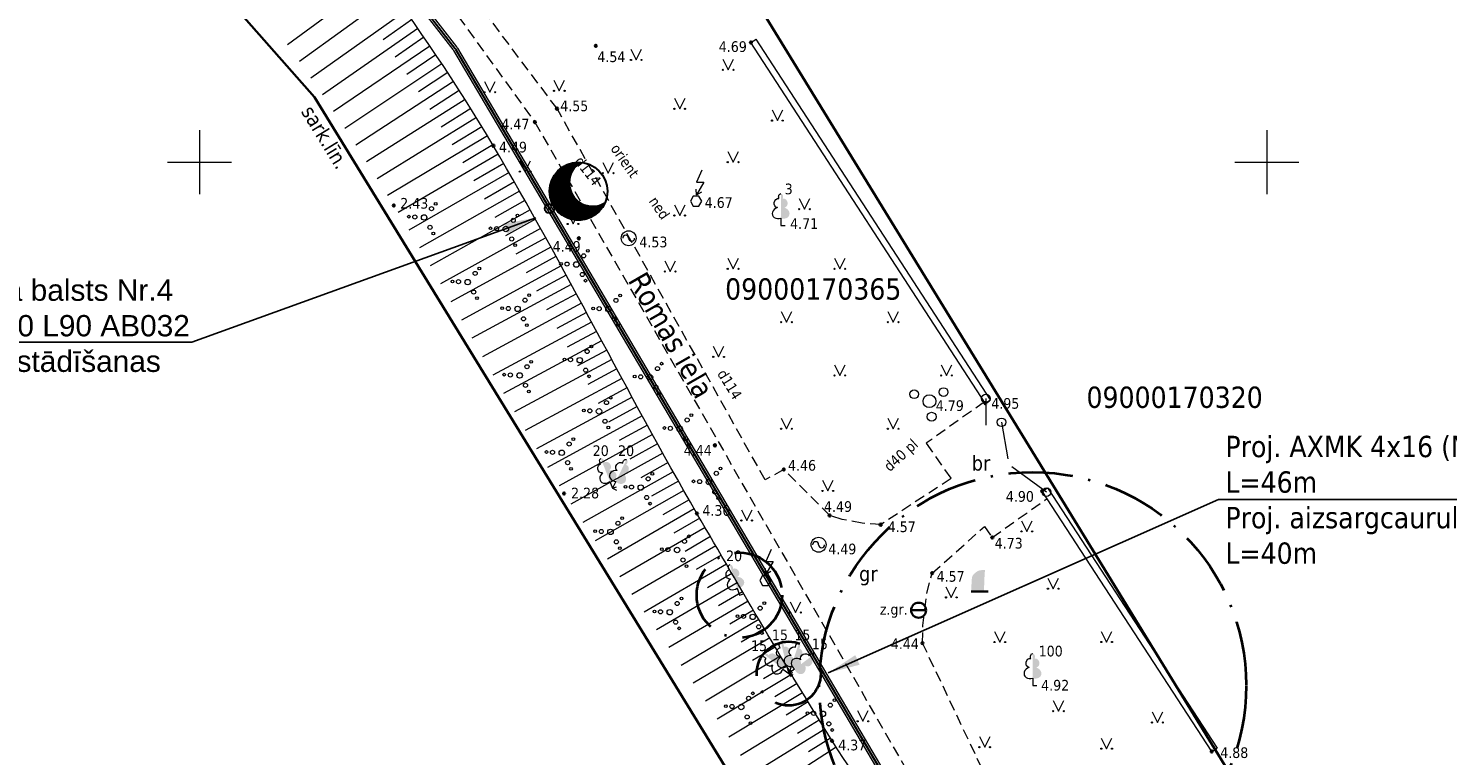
# Model space of a CAD drawing. Header units: metres. Extents: x 479801 to 960259, y 275948 to 557431.
# Tile 26 of 48: x 483392 to 483458, y 276072 to 276106. Entities that reach past the tile are written whole.
import ezdxf
from ezdxf.enums import TextEntityAlignment as Align

# ---------------------------------------------------------------- set-up
doc = ezdxf.new("R2010")
doc.units = ezdxf.units.M
for name, pattern in [('4', [18, 12, -3, 0, -3]), ('ADTI_0', [2, 1, 1]), ('ADTI_2', [0.75, 0.5, -0.25])]:
    doc.linetypes.add(name, pattern=pattern)
for name, color, linetype, lineweight in [('03 CITI', 7, 'Continuous', 40), ('0_ELTA_Ielas_armatura', 230, 'Continuous', 0), ('APGR_SARK_####_####_#', 1, 'ADTI_0', 35), ('APGR_SARK_####_TKST_#', 240, 'ADTI_0', 9), ('CELI_CMAL_####_####_#', 7, 'ADTI_2', 9), ('CELI_CSEG_####_TKST_#', 7, 'ADTI_0', 9), ('CELI_IELA_####_TKST_#', 7, 'ADTI_0', 35), ('CKOM_ELEM_####_####_#', 135, 'ADTI_0', 9), ('GAZE_ELEM_####_####_#', 1, 'ADTI_0', 9), ('GAZE_ELEM_####_TKST_#', 240, 'ADTI_0', 9), ('GAZE_VADP_VSP2_TKST_#', 240, 'ADTI_0', 9), ('GEOD_ELEM_####_####_#', 7, 'ADTI_0', 35), ('Layer2', 141, 'Continuous', 13), ('NORB_ELEM_####_####_#', 7, 'ADTI_0', 9), ('NORB_ZOGS_BARJ_####_#', 7, 'ADTI_0', 9), ('NORB_ZOGS_KONT_####_#', 7, 'ADTI_0', 9), ('RELJ_AATZ_####_TKST_#', 7, 'ADTI_0', 9), ('RELJ_ELEM_####_####_#', 7, 'ADTI_0', 35), ('RELJ_NOGA_####_####_#', 7, 'ADTI_0', 9), ('rob', 7, 'Continuous', 0), ('ROBZ_PROJ_####_TKST_#', 5, 'Continuous', 9), ('TERT_ELEM_####_####_#', 3, 'ADTI_0', 9), ('UDTK_ELEM_####_####_#', 120, 'ADTI_0', 35), ('UDTK_ELEM_####_TKST_#', 120, 'ADTI_0', 9), ('vadi', 1, 'Continuous', 0)]:
    doc.layers.add(name, color=color, linetype=linetype, lineweight=lineweight)
for name, color, linetype, lineweight, true_color in [('ELEK_VADP_ZSPR_PROJ', 7, 'ELEK_VADP_ZSPR_PROJ ---- W1 ---- W1 ---- W1 ----', 30, 0x7c00a5), ('ROBZ_UZMR_####_TKST_#', 4, 'ADTI_0', 20, 0x00ffff), ('SAKT_VADP_NEDR_TKST_#', 7, 'ADTI_0', 9, 0xc0c0c0), ('TERT_DIAM_####_TKST_#', 7, 'ADTI_0', 9, 0x00e100)]:
    doc.layers.add(name, color=color, linetype=linetype, lineweight=lineweight, true_color=true_color)
doc.styles.get("Standard").update_dxf_attribs({"font": 'wromlats.shx'})
doc.styles.add('Tahoma_05_CB', font='tahoma.ttf', dxfattribs={"height": 0.5})
doc.styles.add('Tahoma_05_LB', font='tahoma.ttf', dxfattribs={"height": 0.5})
doc.styles.add('Tahoma_05_LT', font='tahoma.ttf', dxfattribs={"height": 0.5})
doc.styles.add('Tahoma_07_CB', font='tahoma.ttf', dxfattribs={"height": 0.7000000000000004})
doc.styles.add('Tahoma_07_CC', font='tahoma.ttf', dxfattribs={"height": 0.7000000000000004})
doc.styles.add('Tahoma_1_LB', font='tahoma.ttf', dxfattribs={"height": 1})
doc.linetypes.add('ELEK_VADP_ZSPR_PROJ ---- W1 ---- W1 ---- W1 ----', pattern='A,10,-1,["W1",Standard,S=0.7,R=0,X=-0.7,Y=-0.35],-1,0', length=12)
doc.dimstyles.new('ISO-25', dxfattribs={"dimtxt": 2.5, "dimasz": 2.5, "dimexe": 1.25, "dimexo": 0.625, "dimtad": 1, "dimtxsty": 'Standard', "dimcen": 2.5, "dimadec": 0, "dimazin": 0, "dimtfac": 1, "dimtmove": 0, "dimatfit": 3, "dimfxl": 1, "dimarcsym": 0})

# ---------------------------------------------------------------- blocks, each defined once
blk = doc.blocks.new('PKT')
at = {"layer": 'RELJ_ELEM_####_####_#', "color": 7, "linetype": 'Continuous', "lineweight": 35}
blk.add_circle((0, -3.552713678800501e-15), 0.05, dxfattribs=at)
blk = doc.blocks.new('GZVENT_1')
at = {"layer": 'GAZE_ELEM_####_####_#', "color": 1, "linetype": 'ADTI_0', "lineweight": 13, "ltscale": 0.6533333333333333, "true_color": 0xff0000}
blk.add_circle((0, 0), 0.35, dxfattribs=at)
for centre, start, end in [((-0.1400000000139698, 0), 0, 180), ((0.1400000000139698, 0), 180, 0)]:
    blk.add_arc(centre, 0.14, start, end, dxfattribs=at)
blk = doc.blocks.new('BARJST')
at = {"layer": 'NORB_ELEM_####_####_#', "color": 52, "linetype": 'Continuous', "lineweight": 9, "true_color": 0xe1e100}
blk.add_circle((0, -1.4210854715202e-14), 0.2015999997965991, dxfattribs=at)
blk = doc.blocks.new('LAPUKO')
at = {"layer": 'TERT_ELEM_####_####_#', "linetype": 'Continuous', "lineweight": 9, "true_color": 0x00e100}
h = blk.add_hatch(color=92, dxfattribs=at)
edge = h.paths.add_edge_path()
edge.add_line((0, 1.499998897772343), (0, 0.3469923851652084))
edge.add_ellipse((0.08955848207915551, 0.5929141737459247), major_axis=(-0.3068173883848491, 0.0951133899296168), ratio=0.8144450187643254, start_angle=87.72961605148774, end_angle=270)
edge.add_ellipse((0.1282907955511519, 1.055203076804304), major_axis=(0.03873231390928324, -0.212403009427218), ratio=0.8613228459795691, start_angle=0, end_angle=180)
edge.add_line((0.08955848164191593, 1.267606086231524), (0.08856320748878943, 1.268518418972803))
edge.add_ellipse((-0.0004004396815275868, 1.350068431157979), major_axis=(4.247184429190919e-17, -0.1499315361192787), ratio=0.7071067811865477, start_angle=57.04944999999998, end_angle=179.7835872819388)
at = {"layer": 'TERT_ELEM_####_####_#', "color": 92, "linetype": 'Continuous', "lineweight": 9, "true_color": 0x00e100}
for p, q in [((0, 0.3469923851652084), (0, -2.842170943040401e-14)), ((0, -2.842170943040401e-14), (0.1999999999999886, -2.842170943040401e-14))]:
    blk.add_line(p, q, dxfattribs=at)
at = {"layer": 'TERT_ELEM_####_####_#', "color": 92, "linetype": 'Continuous', "lineweight": 9, "true_color": 0x00e100, "extrusion": (0, 0, -1)}
for centre, major_axis, ratio, start_param, end_param in [((0.0004004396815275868, 1.350068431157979), (0, -0.1499315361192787), 0.7071067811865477, 0.9957007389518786, 3.137815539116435), ((-0.1282907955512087, 1.055203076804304), (-0.03873231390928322, -0.212403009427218), 0.8613228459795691, 0, 3.141592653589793)]:
    blk.add_ellipse(centre, major_axis=major_axis, ratio=ratio, start_param=start_param, end_param=end_param, dxfattribs=at)
at = {"layer": 'TERT_ELEM_####_####_#', "color": 92, "linetype": 'Continuous', "lineweight": 9, "true_color": 0x00e100}
blk.add_ellipse((-0.08955848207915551, 0.5929141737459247), major_axis=(0.306817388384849, 0.09511338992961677), ratio=0.8144450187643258, start_param=1.570796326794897, end_param=4.752014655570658, dxfattribs=at)
blk = doc.blocks.new('AKMENS')
at = {"layer": 'TERT_ELEM_####_####_#', "linetype": 'Continuous', "lineweight": 35}
h = blk.add_hatch(color=7, dxfattribs=at)
edge = h.paths.add_edge_path()
edge.add_line((0.3000000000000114, -2.842170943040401e-14), (0.3340000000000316, 0.8649999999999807))
edge.add_line((0.3340000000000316, 0.8649999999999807), (0.3380000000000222, 0.8959999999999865))
edge.add_spline(control_points=[(0.3380000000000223, 0.8959999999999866), (0.3384863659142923, 0.8997693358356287), (0.3400140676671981, 0.9033302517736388), (0.3410000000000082, 0.9069999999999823), (0.3465159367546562, 0.9275309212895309), (0.3524012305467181, 0.9483732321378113), (0.3559999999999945, 0.9689999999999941), (0.3586006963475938, 0.9839061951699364), (0.3412674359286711, 1.000240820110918), (0.3259999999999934, 1.003999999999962), (0.2855451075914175, 1.013960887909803), (0.2441842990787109, 1.004064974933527), (0.2040000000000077, 0.9979999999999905), (0.1692772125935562, 0.9927593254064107), (0.1344877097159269, 0.9882172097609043), (0.1000000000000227, 0.9799999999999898), (0.06309407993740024, 0.9712066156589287), (0.02762935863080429, 0.9593790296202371), (-0.006000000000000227, 0.9409999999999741), (-0.02937060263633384, 0.9282275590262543), (-0.05014912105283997, 0.9131301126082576), (-0.07099999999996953, 0.8969999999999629), (-0.09719112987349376, 0.8767387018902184), (-0.1217666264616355, 0.8557481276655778), (-0.1459999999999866, 0.83299999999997), (-0.1770937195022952, 0.8038119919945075), (-0.2048582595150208, 0.7730046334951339), (-0.2259999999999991, 0.7349999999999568), (-0.2417500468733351, 0.7066875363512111), (-0.2519713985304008, 0.6770097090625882), (-0.257000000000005, 0.6459999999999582)], knot_values=[0, 0, 0, 0, 0.01326144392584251, 0.01326144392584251, 0.01326144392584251, 0.08745445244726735, 0.08745445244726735, 0.08745445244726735, 0.1410709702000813, 0.1410709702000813, 0.1410709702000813, 0.2831413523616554, 0.2831413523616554, 0.2831413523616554, 0.4059027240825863, 0.4059027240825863, 0.4059027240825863, 0.5372718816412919, 0.5372718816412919, 0.5372718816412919, 0.6285664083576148, 0.6285664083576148, 0.6285664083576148, 0.7432429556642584, 0.7432429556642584, 0.7432429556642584, 0.8903838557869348, 0.8903838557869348, 0.8903838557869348, 1, 1, 1, 1], degree=3, periodic=0)
edge.add_line((-0.257000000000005, 0.6459999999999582), (-0.2690000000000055, 0.5719999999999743))
edge.add_line((-0.2690000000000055, 0.5719999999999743), (-0.2690000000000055, 0.5730000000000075))
edge.add_line((-0.2690000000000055, 0.5730000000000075), (-0.3000000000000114, -2.842170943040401e-14))
edge.add_line((-0.3000000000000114, -2.842170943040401e-14), (0, -2.842170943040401e-14))
edge.add_line((0, -2.842170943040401e-14), (0.3000000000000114, -2.842170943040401e-14))
at = {"layer": 'TERT_ELEM_####_####_#', "color": 7, "linetype": 'Continuous', "lineweight": 35}
for q in [(-0.3000000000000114, -2.842170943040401e-14), (0.5000000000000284, -2.842170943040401e-14)]:
    blk.add_line((0.3000000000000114, -2.842170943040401e-14), q, dxfattribs=at)
blk = doc.blocks.new('KABST')
at = {"layer": 'CKOM_ELEM_####_####_#', "color": 7, "linetype": 'Continuous', "lineweight": 9}
blk.add_line((0.02299999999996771, 0.2995555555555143), (0.26400000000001, 0.4385555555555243), dxfattribs=at)
blk.add_lwpolyline([(0.2719999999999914, 1.461555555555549), (0.02299999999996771, 0.8985555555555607), (0.3589999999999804, 0.8985555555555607), (0.02299999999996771, 0.2995555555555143), (0.0009999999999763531, 0.5695555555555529)], dxfattribs=at)
blk.add_lwpolyline([(-0.1329999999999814, -0.2304444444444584), (0.1329999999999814, -0.2304444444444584), (0.2659999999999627, -0.0004444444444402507), (0.1329999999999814, 0.2305555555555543), (-0.1329999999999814, 0.2305555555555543), (-0.2660000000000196, -0.0004444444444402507), (-0.1329999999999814, -0.2304444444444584)], close=True, dxfattribs=at)
blk = doc.blocks.new('KRUMS1')
at = {"layer": 'TERT_ELEM_####_####_#', "color": 3, "linetype": 'Continuous', "lineweight": 9, "ltscale": 0.9333333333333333, "true_color": 0x00f000}
for centre, radius in [((-0.7141384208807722, 0.3238479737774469), 0.2041347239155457), ((0, 0), 0.3006396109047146), ((0.6614845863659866, 0.4248487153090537), 0.2066127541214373), ((0.1032936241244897, -0.7275494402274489), 0.2045426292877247)]:
    blk.add_circle(centre, radius, dxfattribs=at)
blk = doc.blocks.new('MAURS')
at = {"layer": 'TERT_ELEM_####_####_#', "color": 92, "linetype": 'Continuous', "lineweight": 9, "true_color": 0x00e100}
for p, q in [((-0.25, 0.5000000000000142), (0, 0)), ((0, 0), (0.2499999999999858, 0.5000000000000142))]:
    blk.add_line(p, q, dxfattribs=at)
for centre, radius in [((-0.2502799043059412, -0.0004503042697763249), 0.02800000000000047), ((0.2497200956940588, -0.0004503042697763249), 0.02630589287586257)]:
    blk.add_circle(centre, radius, dxfattribs=at)
blk = doc.blocks.new('KRUMS_1')
at = {"layer": 'TERT_ELEM_####_####_#', "color": 3, "linetype": 'Continuous', "lineweight": 13, "ltscale": 0.9333333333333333, "true_color": 0x00f000}
for centre, radius in [((0.5439999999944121, 0.6393599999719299), 0.06400000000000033), ((-0.7184000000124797, 0.03424000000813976), 0.06400000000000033), ((-0.433919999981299, 0.02079999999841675), 0.09600000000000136), ((0, 0), 0.1280000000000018), ((0.3475200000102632, 0.4076800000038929), 0.09600000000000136), ((0.2764799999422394, -0.4668800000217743), 0.09600000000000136), ((0.433919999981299, -0.7561599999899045), 0.06400000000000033)]:
    blk.add_circle(centre, radius, dxfattribs=at)
blk = doc.blocks.new('KRUSTS')
at = {"layer": 'GEOD_ELEM_####_####_#', "color": 7, "linetype": 'Continuous', "lineweight": 9}
for p, q in [((0, 1.499999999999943), (0, -5.684341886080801e-14)), ((-1.5, -5.684341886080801e-14), (0, -5.684341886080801e-14)), ((0, -5.684341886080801e-14), (0, -1.500000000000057)), ((0, -5.684341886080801e-14), (1.5, -5.684341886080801e-14))]:
    blk.add_line(p, q, dxfattribs=at)
blk = doc.blocks.new('UDVENT')
at = {"layer": 'UDTK_ELEM_####_####_#', "color": 120, "linetype": 'Continuous', "lineweight": 35, "true_color": 0x00fea0}
blk.add_line((-0.3514000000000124, -1.4210854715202e-14), (0.3513999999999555, -1.4210854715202e-14), dxfattribs=at)
blk.add_circle((-2.842170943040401e-14, -1.4210854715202e-14), 0.3514, dxfattribs=at)
blk = doc.blocks.new('*U11949')
at = {"layer": '0_ELTA_Ielas_armatura', "color": 230, "linetype": 'Continuous', "lineweight": 30}
blk.add_circle((-2.228515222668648e-05, -6.15784665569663e-06), 1.675453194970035, dxfattribs=at)
blk.add_arc((0.8979104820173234, 0.3350021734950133), 1.359395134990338, 109.5655397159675, 291.3543870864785, dxfattribs=at)
blk = doc.blocks.new('*U11948')
at = {"layer": '0_ELTA_Ielas_armatura', "linetype": 'Continuous', "lineweight": 0}
h = blk.add_hatch(dxfattribs=at)
h.set_pattern_fill('CROSSHATCH', color=230, style=0, pattern_type=2)
h.set_pattern_definition([(118.18052, (0.236082, 0.306435), (-0.003569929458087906, -0.001912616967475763), []), (208.18052, (0.236082, 0.306435), (0.001912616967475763, -0.003569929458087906), [])])
h.paths.add_polyline_path([(-0.1137130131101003, -0.09631611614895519, -0.3757056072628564), (-0.08855862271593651, 0.0806278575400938, -0.4846106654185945), (0.1205761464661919, 0.04003460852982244), (0.1340904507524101, -0.001397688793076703, -0.2093435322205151), (0.1062397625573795, -0.1066453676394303, 1.015733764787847)])
at = {"layer": '0_ELTA_Ielas_armatura', "color": 230, "linetype": 'Continuous', "lineweight": 0, "flags": 128}
blk.add_lwpolyline([(0.1062397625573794, -0.1066453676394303, 0.2093435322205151), (0.1340904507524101, -0.001397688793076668), (0.1205761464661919, 0.04003460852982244, 0.4846106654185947), (-0.08855862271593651, 0.08062785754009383, 0.3757056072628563), (-0.1137130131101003, -0.09631611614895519, -1.015733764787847), (0.1062397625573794, -0.1066453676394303)], format="xyb", close=True, dxfattribs=at)
at = {"layer": '0_ELTA_Ielas_armatura', "color": 230, "linetype": 'Continuous', "lineweight": 30}
blk.add_circle((0.007200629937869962, 0.135663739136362), 0.0223409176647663, dxfattribs=at)
at = {"layer": '0_ELTA_Ielas_armatura', "color": 230, "linetype": 'Continuous', "lineweight": 30, "xscale": 0.08100000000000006, "yscale": 0.08100000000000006, "zscale": 0.08100000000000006, "rotation": 246.8513320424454}
blk.add_blockref('*U11949', (-1.467447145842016e-05, -0.02222142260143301), dxfattribs=at)

msp = doc.modelspace()

# ---------------------------------------------------------------- linework, layer by layer
at = {"layer": '03 CITI', "color": 3, "linetype": '4', "lineweight": 40, "ltscale": 0.25}
for centre, radius in [((483439.0378270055, 276075.4612071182), 10), ((483425.2951746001, 276079.6975839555), 2), ((483427.6068856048, 276076.0213456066), 1.5)]:
    msp.add_circle(centre, radius, dxfattribs=at)
at = {"layer": 'APGR_SARK_####_####_#'}
for points in [[(483514.2190561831, 276039.3880110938), (483509.461021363, 276036.6213657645), (483479.7877420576, 276019.9206740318), (483421.5325527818, 276114.9765507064), (483394.8969302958, 276145.1528015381), (483381.929, 276155.434), (483312.7456423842, 276207.4558348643), (483272.863, 276228.124), (483283.4790000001, 276233.9509999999), (483302.0467479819, 276233.5565829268)], [(483309.6673920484, 276174.3150090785), (483311.8520589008, 276183.1144498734), (483369.7093899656, 276139.6091239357), (483381.0843801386, 276130.5908358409), (483405.3946292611, 276103.0490663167), (483489.5898621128, 275965.666426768), (483488.6464794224, 275958.3438234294)]]:
    msp.add_lwpolyline(points, dxfattribs=at)
at = {"layer": 'CELI_CMAL_####_####_#'}
for points in [[(483435.2094425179, 276085.1642384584), (483431.9162950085, 276083.0029319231), (483431.0499816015, 276083.0708742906), (483430.1085345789, 276083.2478474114), (483429.5273395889, 276083.434639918), (483427.3812097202, 276085.5867276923), (483426.5047540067, 276085.0997386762), (483416.7541602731, 276102.5087062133), (483404.5127755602, 276118.8512923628), (483390.9062006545, 276134.2891246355), (483376.6970401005, 276147.6063103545), (483361.1175315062, 276160.2013273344)], [(483360.0596284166, 276158.8445536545), (483365.7675232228, 276155.2859136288), (483375.8050635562, 276146.6158732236), (483389.9246003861, 276133.2479911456), (483403.7735083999, 276118.3575619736), (483415.717710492, 276101.8740265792), (483435.5060273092, 276067.3511899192), (483446.1559041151, 276049.6659702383), (483447.5855925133, 276047.5823192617), (483456.4146981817, 276032.7913690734), (483456.6265187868, 276032.1900337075), (483462.8765226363, 276020.4839007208)], [(483436.7724283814, 276088.7623144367), (483434.0528954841, 276086.8191048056), (483435.2094425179, 276085.1642384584)], [(483436.7804640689, 276082.916313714), (483437.14251844, 276082.3982616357), (483439.7018651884, 276084.2270121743)], [(483467.8217796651, 276030.8981777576), (483466.5540795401, 276033.2261075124), (483461.728048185, 276031.1938535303), (483459.105492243, 276033.6992480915), (483448.6779239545, 276051.0702345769), (483437.941037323, 276068.8730016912), (483433.8748608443, 276077.4502592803), (483433.8976254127, 276078.2819905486), (483434.0809490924, 276079.7911969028), (483434.3273359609, 276080.7289581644), (483436.7804640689, 276082.916313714)]]:
    msp.add_lwpolyline(points, dxfattribs=at)
at = {"layer": 'ELEK_VADP_ZSPR_PROJ', "color": 230, "lineweight": 30, "ltscale": 0.7, "flags": 128}
msp.add_lwpolyline([(483393.0290443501, 276127.7075410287), (483393.1630218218, 276127.7387568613, 0.1217824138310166), (483393.376863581, 276127.8477259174), (483393.3901971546, 276127.8592714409, -0.4199464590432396), (483394.1018056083, 276127.8011372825), (483400.4565170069, 276120.1658643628, -0.00850254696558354), (483400.4671707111, 276120.1526118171), (483411.9616370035, 276105.3454899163, -0.03194853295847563), (483411.9974805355, 276105.2926717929), (483416.3978088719, 276097.8229585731)], format="xyb", dxfattribs=at)
msp.add_lwpolyline([(483416.3978088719, 276097.8229585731), (483436.6998133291, 276063.3595868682)], dxfattribs=at)
at = {"layer": 'Layer2', "ltscale": 0.7, "flags": 128}
for points in [[(483393.0040836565, 276127.8146716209), (483393.1380611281, 276127.8458874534, 0.1217824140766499), (483393.3048577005, 276127.9308833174), (483393.3181912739, 276127.9424288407, -0.419946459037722), (483394.1863535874, 276127.8715051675), (483400.5410649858, 276120.2362322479, -0.008502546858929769), (483400.554062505, 276120.2200641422), (483412.0485287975, 276105.4129422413, -0.03194853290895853), (483412.0922579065, 276105.3485041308), (483416.492586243, 276097.8787909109)], [(483393.0540050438, 276127.6004104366), (483393.1879825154, 276127.6316262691, 0.1217824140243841), (483393.4488694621, 276127.764568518), (483393.4622030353, 276127.7761140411, -0.4199464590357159), (483394.0172576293, 276127.7307693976), (483400.3719690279, 276120.0954964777, -0.008502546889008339), (483400.380278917, 276120.0851594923), (483411.8747452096, 276105.2780375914, -0.03194853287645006), (483411.9027031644, 276105.2368394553), (483416.3030315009, 276097.7671262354)]]:
    msp.add_lwpolyline(points, format="xyb", dxfattribs=at)
at = {"layer": 'Layer2', "lineweight": 0, "flags": 128}
msp.add_lwpolyline([(483416.4925960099, 276097.8787743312), (483416.3030315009, 276097.7671262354)], dxfattribs=at)
at = {"layer": 'Layer2', "ltscale": 0.7, "flags": 128}
for points in [[(483416.3030315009, 276097.7671262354), (483436.6050359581, 276063.3037545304)], [(483416.492586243, 276097.8787909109), (483436.7945907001, 276063.415419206)]]:
    msp.add_lwpolyline(points, dxfattribs=at)
at = {"layer": 'NORB_ZOGS_BARJ_####_#'}
for points in [[(483436.8470772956, 276088.9178257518), (483436.8470772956, 276087.6722990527)], [(483437.579823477, 276087.8020114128), (483437.8666713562, 276086.0940039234)], [(483439.6858450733, 276084.5215589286), (483438.0600858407, 276085.7211114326)]]:
    msp.add_lwpolyline(points, dxfattribs=at)
at = {"layer": 'NORB_ZOGS_KONT_####_#'}
for p, q in [((483437.0617194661, 276088.8576687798), (483426.0836447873, 276105.7700731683)), ((483439.7252351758, 276084.7309993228), (483447.6706639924, 276072.5273561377))]:
    msp.add_line(p, q, dxfattribs=at)
for points in [[(483425.8365647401, 276105.6096901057), (483426.0836447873, 276105.7700731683)], [(483436.8146394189, 276088.6972857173), (483425.8365647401, 276105.6096901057)], [(483436.8146394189, 276088.6972857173), (483437.0617194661, 276088.8576687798)], [(483439.4783759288, 276084.5702766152), (483439.7252351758, 276084.7309993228)], [(483447.4238047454, 276072.3666334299), (483439.4783759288, 276084.5702766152)], [(483447.4238047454, 276072.3666334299), (483447.6706639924, 276072.5273561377)]]:
    msp.add_lwpolyline(points, dxfattribs=at)
at = {"layer": 'RELJ_NOGA_####_####_#'}
for p, q in [((483408.4824779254, 276108.7046686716), (483404.131028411, 276105.4976386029)), ((483409.0715798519, 276107.8966132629), (483404.6840036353, 276104.718067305)), ((483409.6538744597, 276107.0836400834), (483405.2248001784, 276103.9404343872)), ((483410.2290624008, 276106.2656237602), (483405.7629268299, 276103.1527637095)), ((483409.9423721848, 276106.675267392), (483408.6086096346, 276105.7360308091)), ((483410.7962400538, 276105.4420335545), (483406.2875760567, 276102.3713164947)), ((483410.5136777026, 276105.8545355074), (483409.1665686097, 276104.9281412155)), ((483411.0767174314, 276105.0281112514), (483409.7185624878, 276104.1125856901)), ((483411.3550270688, 276104.6127283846), (483406.8092114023, 276101.5818153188)), ((483411.6310896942, 276104.1958488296), (483410.2617492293, 276103.2934382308)), ((483411.9048310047, 276103.7774414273), (483407.3217819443, 276100.7944878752)), ((483412.4450880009, 276102.9359490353), (483407.8252955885, 276100.0103296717)), ((483412.1761833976, 276103.3574809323), (483410.7957278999, 276102.4708202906)), ((483412.7114970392, 276102.5128354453), (483411.3201645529, 276101.6449247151)), ((483412.975316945, 276102.0881022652), (483408.3306093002, 276099.2135989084)), ((483413.2363431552, 276101.6616467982), (483411.8379826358, 276100.8105186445)), ((483413.4947189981, 276101.2335809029), (483408.8175540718, 276098.436959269)), ((483413.7503293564, 276100.8038573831), (483412.3462034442, 276099.9721005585)), ((483414.0035553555, 276100.3727238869), (483409.3145398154, 276097.6354369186)), ((483414.5054546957, 276099.5078005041), (483409.8149332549, 276096.8134404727)), ((483414.2552737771, 276099.9407082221), (483412.8494072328, 276099.1243176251)), ((483414.7542976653, 276099.0741220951), (483413.3478475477, 276098.2704793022)), ((483415.0018001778, 276098.6396773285), (483410.3121012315, 276095.9822449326)), ((483415.2479677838, 276098.2044747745), (483413.8418736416, 276097.4115164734)), ((483415.4930134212, 276097.7686395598), (483410.8080834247, 276095.1403179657)), ((483415.9798519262, 276096.8951491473), (483411.2979089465, 276094.2985557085)), ((483415.7369522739, 276097.3321839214), (483414.3319559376, 276096.5483524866)), ((483416.2219766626, 276096.457684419), (483414.8182578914, 276095.6826687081)), ((483416.4631086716, 276096.019671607), (483411.7854927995, 276093.4525354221)), ((483416.7034320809, 276095.5812145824), (483415.3017110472, 276094.8142197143)), ((483416.9430838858, 276095.142390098), (483412.276210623, 276092.5962139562)), ((483417.4205628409, 276094.2637472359), (483412.7635677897, 276091.7431273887)), ((483417.1821137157, 276094.7032264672), (483415.7838387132, 276093.9424986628)), ((483417.6585430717, 276093.8240139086), (483416.2637422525, 276093.0707293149)), ((483417.8961400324, 276093.3840733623), (483413.257262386, 276090.8787729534)), ((483418.1333995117, 276092.9439507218), (483416.7444665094, 276092.1952179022)), ((483418.3703717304, 276092.5036733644), (483413.7505777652, 276090.0177393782)), ((483418.8442281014, 276091.6230712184), (483414.2502709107, 276089.1510401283)), ((483418.6072999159, 276092.0633722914), (483417.2251299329, 276091.3196197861)), ((483419.0811562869, 276091.1827701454), (483417.7072582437, 276090.4434688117)), ((483419.3180844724, 276090.7424690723), (483414.7537474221, 276088.2863767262)), ((483419.5550126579, 276090.3021679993), (483418.1906978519, 276089.5680234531)), ((483419.7923965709, 276089.8621125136), (483415.2654508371, 276087.4190226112)), ((483420.2681289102, 276088.9825227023), (483415.7838982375, 276086.5539876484)), ((483420.0300194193, 276089.4221860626), (483418.6787334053, 276088.6903670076)), ((483420.5065853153, 276088.5430475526), (483419.1689663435, 276087.8160727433)), ((483420.7456907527, 276088.1039251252), (483416.3131358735, 276085.6879355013)), ((483420.9854379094, 276087.6651527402), (483419.6641468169, 276086.9425657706)), ((483421.2259106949, 276087.2267776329), (483416.8520935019, 276084.8256498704)), ((483421.7093662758, 276086.3514096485), (483417.4033556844, 276083.9654660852)), ((483421.4671927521, 276086.7888474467), (483420.1648908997, 276086.0707915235)), ((483421.9525106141, 276085.9145108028), (483420.6718031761, 276085.2009376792)), ((483422.1967006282, 276085.4781956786), (483417.9664192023, 276083.106571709)), ((483422.4418311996, 276085.0424082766), (483421.1855173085, 276084.331964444)), ((483422.6882977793, 276084.6073748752), (483418.5378649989, 276082.2514075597)), ((483422.9360549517, 276084.1730753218), (483421.7036973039, 276083.467802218)), ((483423.1851080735, 276083.7395177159), (483419.1207550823, 276081.3924951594)), ((483423.6860900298, 276082.874060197), (483419.6919080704, 276080.5601291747)), ((483423.4354494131, 276083.3067024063), (483422.227134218, 276082.6066947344)), ((483423.9369027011, 276082.4415177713), (483422.7496187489, 276081.7522020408)), ((483424.1879500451, 276082.009111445), (483420.2649407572, 276079.7314827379)), ((483424.4391469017, 276081.5767920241), (483423.2734384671, 276080.8984256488)), ((483424.6906313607, 276081.1446397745), (483420.83959743, 276078.9035888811)), ((483425.1946224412, 276080.2809309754), (483421.4177103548, 276078.0712423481)), ((483424.9425890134, 276080.7127632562), (483423.7984048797, 276080.0451641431)), ((483425.4471322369, 276079.8493770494), (483424.3248175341, 276079.1912154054)), ((483425.7000643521, 276079.4180704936), (483421.9913375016, 276077.2431531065)), ((483425.9534622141, 276078.9870374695), (483424.8511458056, 276078.338696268)), ((483426.2072685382, 276078.5562449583), (483422.5668159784, 276076.4071415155)), ((483426.7161954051, 276077.6954355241), (483423.1369835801, 276075.5702717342)), ((483426.4614514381, 276078.1256743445), (483425.3778793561, 276077.4859987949)), ((483426.9715403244, 276077.2655530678), (483425.9060668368, 276076.6311543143)), ((483427.2274474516, 276076.8360050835), (483423.7016864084, 276074.7301289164)), ((483427.483945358, 276076.406809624), (483426.4333412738, 276075.7770957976)), ((483427.7410533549, 276075.9779793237), (483424.260740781, 276073.8837168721)), ((483427.9988508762, 276075.5495631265), (483426.959300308, 276074.9240182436)), ((483428.2574100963, 276075.1216062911), (483424.8084869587, 276073.0370538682)), ((483428.7765134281, 276074.2668955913), (483425.3507259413, 276072.1776262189)), ((483428.5166738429, 276074.6940761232), (483427.4860773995, 276074.0680848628)), ((483429.0372173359, 276073.8402418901), (483428.0109180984, 276073.2125258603)), ((483429.2988084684, 276073.4141316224), (483425.8817531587, 276071.3109494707)), ((483429.5612078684, 276072.9885186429), (483428.5353606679, 276072.354945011)), ((483429.8264270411, 276072.564663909), (483426.4315628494, 276070.384759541))]:
    msp.add_line(p, q, dxfattribs=at)
msp.add_open_spline([(483446.5561534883, 276032.0003434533), (483446.9163591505, 276032.0483336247), (483447.2765648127, 276032.0963237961), (483447.636770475, 276032.1443139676), (483448.2290913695, 276032.2232288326), (483448.8345612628, 276032.2058863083), (483449.4290770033, 276032.1085132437), (483449.6326273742, 276032.0751746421), (483449.8311338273, 276032.0041561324), (483450.0033125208, 276031.8917869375), (483450.3849753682, 276031.6427018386), (483450.7563725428, 276031.387083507), (483451.1348005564, 276031.1362903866), (483451.3874779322, 276030.9688351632), (483451.6402648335, 276030.8000686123), (483451.8964557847, 276030.6411897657), (483452.0461764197, 276030.5483393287), (483452.2518515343, 276030.6580547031), (483452.4204471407, 276030.7265295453), (483452.5601055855, 276030.7832516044), (483452.6903284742, 276030.8325588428), (483452.79932581, 276030.9498059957), (483452.9370260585, 276031.0979285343), (483453.0087953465, 276031.2594895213), (483453.0585087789, 276031.441228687), (483453.1897570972, 276031.9210378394), (483453.2625901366, 276032.4014293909), (483453.3106532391, 276032.8861865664), (483453.3251609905, 276033.0325095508), (483453.3697239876, 276033.1934554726), (483453.301518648, 276033.3288406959), (483452.5385512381, 276034.843304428), (483451.6856296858, 276036.2081982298), (483450.8414891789, 276037.6274197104), (483448.669513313, 276041.2790805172), (483446.4828804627, 276044.9202433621), (483444.3198194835, 276048.5755570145), (483440.8334665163, 276054.4670754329), (483437.6118783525, 276060.5145991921), (483434.1098373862, 276066.397526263), (483432.7690662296, 276068.649829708), (483431.0165754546, 276070.6360206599), (483429.6372942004, 276072.8653238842), (483427.4629719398, 276076.3796351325), (483425.3790093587, 276079.9488034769), (483423.3091467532, 276083.5247191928), (483420.0175986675, 276089.2112311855), (483417.1110702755, 276095.1034543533), (483413.7676568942, 276100.7746059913), (483410.3785512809, 276106.5232615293), (483406.2539345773, 276111.7546854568), (483402.03794389, 276116.9519505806), (483397.7966972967, 276122.1803499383), (483393.6160183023, 276127.468934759), (483388.5602755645, 276131.8664857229), (483383.6895012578, 276136.1031487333), (483378.8187269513, 276140.3398117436), (483373.9479526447, 276144.5764747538)], degree=3, knots=[0, 0, 0, 0, 0.007423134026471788, 0.007423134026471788, 0.007423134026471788, 0.01962970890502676, 0.01962970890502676, 0.01962970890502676, 0.02380899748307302, 0.02380899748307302, 0.02380899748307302, 0.03307308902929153, 0.03307308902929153, 0.03307308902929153, 0.03925874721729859, 0.03925874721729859, 0.03925874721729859, 0.0428737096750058, 0.0428737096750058, 0.0428737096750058, 0.04586821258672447, 0.04586821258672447, 0.04586821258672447, 0.04965127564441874, 0.04965127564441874, 0.04965127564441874, 0.05963893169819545, 0.05963893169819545, 0.05963893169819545, 0.06265368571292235, 0.06265368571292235, 0.06265368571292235, 0.09637771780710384, 0.09637771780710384, 0.09637771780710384, 0.1831497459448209, 0.1831497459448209, 0.1831497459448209, 0.3230061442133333, 0.3230061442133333, 0.3230061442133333, 0.3765507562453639, 0.3765507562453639, 0.3765507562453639, 0.4609593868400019, 0.4609593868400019, 0.4609593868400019, 0.5951881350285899, 0.5951881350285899, 0.5951881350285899, 0.7312512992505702, 0.7312512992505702, 0.7312512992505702, 0.8681295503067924, 0.8681295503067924, 0.8681295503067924, 1, 1, 1, 1], dxfattribs=at)

# ---------------------------------------------------------------- block references
at = {"layer": '0_ELTA_Ielas_armatura', "color": 230, "linetype": 'Continuous', "lineweight": 0, "xscale": 9.999999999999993, "yscale": 9.999999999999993, "zscale": 9.999999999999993, "rotation": 123.4205688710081}
msp.add_blockref('*U11948', (483417.5697861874, 276098.5100678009), dxfattribs=at)
at = {"layer": 'CKOM_ELEM_####_####_#', "color": 7, "linetype": 'Continuous', "lineweight": 9, "ltscale": 0.7000000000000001, "true_color": 0xffffff}
for p in [(483423.2676657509, 276098.1682253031), (483426.512100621, 276080.3827810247)]:
    msp.add_blockref('KABST', p, dxfattribs=at)
at = {"layer": 'GAZE_ELEM_####_####_#', "color": 1, "linetype": 'Continuous', "lineweight": 20, "ltscale": 0.7000000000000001, "true_color": 0xff0000}
for p in [(483420.108561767, 276096.4327843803), (483429.0072238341, 276082.0614504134)]:
    msp.add_blockref('GZVENT_1', p, dxfattribs=at)
at = {"layer": 'GEOD_ELEM_####_####_#', "color": 7, "linetype": 'Continuous', "lineweight": 9, "ltscale": 0.7000000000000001, "true_color": 0xffffff}
for p in [(483400, 276100), (483450, 276100)]:
    msp.add_blockref('KRUSTS', p, dxfattribs=at)
at = {"layer": 'NORB_ELEM_####_####_#', "color": 52, "linetype": 'Continuous', "lineweight": 9, "ltscale": 0.7000000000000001, "true_color": 0xe1e100}
for p in [(483436.8470772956, 276088.9178257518), (483437.579823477, 276087.8020114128), (483439.6858450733, 276084.5215589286)]:
    msp.add_blockref('BARJST', p, dxfattribs=at)
at = {"layer": 'RELJ_ELEM_####_####_#', "color": 7, "linetype": 'Continuous', "lineweight": 20, "ltscale": 0.7000000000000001, "true_color": 0xffffff}
for p in [(483418.5691297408, 276105.4540639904), (483425.8365647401, 276105.6096901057), (483416.7541602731, 276102.5087062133), (483415.717710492, 276101.8740265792), (483413.7676568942, 276100.7746059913), (483409.1111076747, 276097.9650029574), (483417.7716227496, 276096.4284020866), (483436.8146394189, 276088.6972857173), (483424.1495919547, 276086.720229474), (483427.3812097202, 276085.5867276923), (483417.0830576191, 276084.462479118), (483439.4783759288, 276084.5702766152), (483423.3091467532, 276083.5247191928), (483429.5273395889, 276083.434639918), (483431.9162950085, 276083.0029319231), (483437.14251844, 276082.3982616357), (483434.3273359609, 276080.7289581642), (483433.8748608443, 276077.4502592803), (483429.6372942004, 276072.8653238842), (483447.4238047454, 276072.3666334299)]:
    msp.add_blockref('PKT', p, dxfattribs=at)
at = {"layer": 'TERT_ELEM_####_####_#', "color": 92, "linetype": 'Continuous', "lineweight": 9, "ltscale": 0.7000000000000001, "true_color": 0x00e100}
for name, p in [('MAURS', (483420.4654036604, 276104.7918828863)), ('MAURS', (483424.7690597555, 276104.3293837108)), ('MAURS', (483413.608029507, 276103.2758154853)), ('MAURS', (483416.8597034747, 276103.3418444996)), ('MAURS', (483422.5, 276102.5)), ('MAURS', (483427.074945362, 276101.9481593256)), ('MAURS', (483425, 276100)), ('MAURS', (483415.2604426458, 276099.5540595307)), ('MAURS', (483419.1514502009, 276099.4807667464)), ('LAPUKO', (483427.2409189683, 276097.0230840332)), ('MAURS', (483428.3498712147, 276097.7961334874)), ('MAURS', (483417.5016161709, 276097.1029027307)), ('MAURS', (483422.5, 276097.5)), ('MAURS', (483425, 276095)), ('MAURS', (483430, 276095)), ('MAURS', (483422.0563693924, 276094.8725633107)), ('MAURS', (483427.5, 276092.5)), ('MAURS', (483432.5, 276092.5)), ('MAURS', (483424.3230632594, 276090.8687581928)), ('MAURS', (483430, 276090)), ('MAURS', (483435, 276090)), ('MAURS', (483427.5, 276087.5)), ('MAURS', (483432.5, 276087.5)), ('MAURS', (483429.4372206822, 276084.5819871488)), ('MAURS', (483425.6382340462, 276083.2003005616)), ('MAURS', (483438.7635777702, 276082.6879536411)), ('MAURS', (483440, 276080)), ('MAURS', (483435.2228026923, 276079.5921810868)), ('MAURS', (483427.9209018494, 276078.8868777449)), ('MAURS', (483437.5, 276077.5)), ('MAURS', (483442.5, 276077.5)), ('LAPUKO', (483439.0378270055, 276075.4612071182)), ('MAURS', (483431.0832423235, 276073.7849882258)), ('MAURS', (483440.2486588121, 276074.2596898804)), ('MAURS', (483444.8795023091, 276073.7260153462)), ('MAURS', (483436.7889181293, 276072.5728429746)), ('MAURS', (483442.5, 276072.5))]:
    msp.add_blockref(name, p, dxfattribs=at)
at = {"layer": 'TERT_ELEM_####_####_#', "color": 3, "linetype": 'Continuous', "lineweight": 9, "ltscale": 0.9333333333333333, "true_color": 0x00f000}
for name, p in [('KRUMS_1', (483410.5248365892, 276097.4084515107)), ('KRUMS_1', (483414.355453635, 276096.863317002)), ('KRUMS_1', (483417.6580970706, 276095.199813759)), ('KRUMS_1', (483412.5693301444, 276094.3736820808)), ('KRUMS_1', (483414.906118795, 276093.1182553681)), ('KRUMS_1', (483419.1633835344, 276093.1091948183)), ('KRUMS_1', (483417.817195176, 276090.7129195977)), ('KRUMS_1', (483415, 276090)), ('KRUMS_1', (483421.1102132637, 276089.9125776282)), ('KRUMS_1', (483418.7221694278, 276088.3183402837)), ('KRUMS1', (483434.1996733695, 276088.7925329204)), ('KRUMS_1', (483422.5, 276087.5)), ('KRUMS_1', (483416.9744595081, 276086.3748969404)), ('KRUMS_1', (483423.867689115, 276085.0005681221)), ('KRUMS_1', (483420.6748261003, 276084.7431430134)), ('KRUMS_1', (483419.258752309, 276082.6626716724)), ('KRUMS_1', (483422.3784504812, 276081.8148630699)), ('KRUMS_1', (483422.0356555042, 276078.8973836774)), ('KRUMS_1', (483425.9212536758, 276078.6806341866)), ('KRUMS_1', (483425.3820465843, 276074.4544367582)), ('KRUMS_1', (483429.2078492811, 276074.1332971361))]:
    msp.add_blockref(name, p, dxfattribs=at)
at = {"layer": 'TERT_ELEM_####_####_#', "color": 92, "linetype": 'Continuous', "lineweight": 9, "ltscale": 0.7000000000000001, "true_color": 0x00e100}
for p, rotation in [((483419.3539642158, 276084.7088140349), 21.42646318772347), ((483419.3539642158, 276084.7088140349), 334.1037240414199), ((483425.2951746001, 276079.6975839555), 17.52404069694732), ((483427.6068856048, 276076.0213456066), 14.24676653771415), ((483427.6068856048, 276076.0213456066), 341.5296241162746), ((483427.6068856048, 276076.0213456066), 51.88726639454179), ((483427.6068856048, 276076.0213456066), 307.3021937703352)]:
    msp.add_blockref('LAPUKO', p, dxfattribs=dict(at, rotation=rotation))
at = {"layer": 'TERT_ELEM_####_####_#', "color": 7, "linetype": 'Continuous', "lineweight": 20, "ltscale": 0.7000000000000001, "true_color": 0xffffff}
msp.add_blockref('AKMENS', (483436.4521281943, 276079.8763740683), dxfattribs=at)
at = {"layer": 'UDTK_ELEM_####_####_#', "color": 120, "linetype": 'Continuous', "lineweight": 20, "ltscale": 0.7000000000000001, "true_color": 0x00fea0}
msp.add_blockref('UDVENT', (483433.692, 276078.9920000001), dxfattribs=at)

# ---------------------------------------------------------------- texts
at = {"layer": 'APGR_SARK_####_TKST_#', "style": 'Tahoma_07_CB'}
msp.add_text('sark.līn.', height=0.7, rotation=301.5021353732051, dxfattribs=at).set_placement((483406.1890455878, 276101.3509145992), align=Align.TOP_CENTER)
at = {"layer": 'CELI_CSEG_####_TKST_#', "style": 'Tahoma_07_CC'}
for s, p in [('br', (483436.6152399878, 276085.8887586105)), ('gr', (483431.3374367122, 276080.7007932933))]:
    msp.add_text(s, height=0.7, dxfattribs=at).set_placement(p, align=Align.MIDDLE_CENTER)
at = {"layer": 'CELI_IELA_####_TKST_#', "style": 'Tahoma_1_LB'}
msp.add_text('Romas iela', height=1, rotation=299.821118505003, dxfattribs=at).set_placement((483420.0504945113, 276094.4602375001))
at = {"layer": 'GAZE_ELEM_####_TKST_#', "style": 'Tahoma_05_LB'}
for s, p in [('4.53', (483420.6116366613, 276096.0070088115)), ('4.49', (483429.4602910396, 276081.6134798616))]:
    msp.add_text(s, height=0.5, dxfattribs=at).set_placement(p)
at = {"layer": 'GAZE_VADP_VSP2_TKST_#', "style": 'Tahoma_05_CB'}
for s, height, rotation, p in [('d114', 0.4999999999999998, 307.8868186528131, (483418.0085470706, 276099.4372833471)), ('d114', 0.5, 301.7135474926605, (483424.6311522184, 276089.447499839)), ('d40 pl', 0.4999999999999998, 42.15359008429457, (483433.0253347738, 276086.0803236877))]:
    msp.add_text(s, height=height, rotation=rotation, dxfattribs=at).set_placement(p, align=Align.CENTER)
at = {"layer": 'RELJ_AATZ_####_TKST_#', "style": 'Tahoma_05_LT'}
for s, p in [('4.69', (483424.3303001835, 276105.666210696)), ('4.54', (483418.6432661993, 276105.190301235)), ('4.55', (483416.9024331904, 276102.8878651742)), ('4.47', (483414.1443700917, 276102.0306357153)), ('4.49', (483414.0312531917, 276100.9559428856)), ('2.43', (483409.4076535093, 276098.31943416)), ('4.67', (483423.6712975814, 276098.3557441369)), ('4.71', (483427.6733816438, 276097.3692726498)), ('4.49', (483416.5475335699, 276096.298373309)), ('4.79', (483434.4962192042, 276088.8337458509)), ('4.95', (483437.0970640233, 276088.9374982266)), ('4.44', (483422.6896979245, 276086.7422504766)), ('4.46', (483427.5741998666, 276086.0342473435)), ('2.28', (483417.4125529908, 276084.7344844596)), ('4.90', (483437.7791212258, 276084.5791812)), ('4.30', (483423.5662060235, 276083.9203633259)), ('4.49', (483429.2590362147, 276084.103466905)), ('4.57', (483432.2457903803, 276083.1535370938)), ('4.73', (483437.2554882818, 276082.384131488)), ('4.57', (483434.5332705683, 276080.8278691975)), ('4.44', (483432.3900723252, 276077.6666271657)), ('4.92', (483439.4332214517, 276075.7249698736)), ('4.37', (483429.9256026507, 276072.9230219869)), ('4.88', (483447.8217492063, 276072.5632999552))]:
    msp.add_text(s, height=0.5, dxfattribs=at).set_placement(p, align=Align.TOP_LEFT)
at = {"layer": 'rob', "color": 230, "linetype": 'Continuous', "attachment_point": 4}
for s, insert, char_height, width in [('{\\fArial|b0|i0|c0|p39;Proj. apgaismojuma balsts Nr.4\\PVizulo SRL 25W 740 L90 AB032\\Ph=6m gaismekļa uzstādīšanas\\Pleņķis 5%%D}', (483379.3626093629, 276091.3438808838), 1.000000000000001, 87.31681925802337), ('{\\fTahoma|b0|i0|c186|p0;Proj. AXMK 4x16 (Nr.4-Nr.5)\\PL=46m\\PProj. aizsargcaurule 75mm 450N\\PL=40m}', (483448.0668287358, 276084.1584147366), 0.9999999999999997, 87.31681925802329)]:
    msp.add_mtext(s, dxfattribs=dict(at, insert=insert, char_height=char_height, width=width))
at = {"layer": 'ROBZ_PROJ_####_TKST_#', "style": 'Tahoma_1_LB'}
msp.add_text('09000170365', height=1, dxfattribs=at).set_placement((483424.6288064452, 276093.5543831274))
at = {"layer": 'ROBZ_UZMR_####_TKST_#', "style": 'Tahoma_1_LB'}
msp.add_text('09000170320', height=1, dxfattribs=at).set_placement((483441.5571253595, 276088.4777606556))
at = {"layer": 'SAKT_VADP_NEDR_TKST_#', "style": 'Tahoma_05_CB'}
for s, p in [('orient', (483420.1426716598, 276100.2091492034)), ('ned', (483421.7555798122, 276097.9962460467))]:
    msp.add_text(s, height=0.5, rotation=304.7104624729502, dxfattribs=at).set_placement(p, align=Align.TOP_CENTER)
at = {"layer": 'TERT_DIAM_####_TKST_#', "style": 'Tahoma_05_LB'}
for s, p in [('3', (483427.4191889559, 276098.492720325)), ('20', (483418.4241520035, 276086.2220351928)), ('20', (483419.6147193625, 276086.2220351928)), ('20', (483424.6728385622, 276081.2924350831)), ('15', (483425.841306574, 276077.0766319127)), ('15', (483426.8203915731, 276077.5860776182)), ('15', (483427.8699706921, 276077.5860776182)), ('15', (483428.6924020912, 276077.1628458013)), ('100', (483439.3160549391, 276076.8262475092))]:
    msp.add_text(s, height=0.5, dxfattribs=at).set_placement(p)
at = {"layer": 'UDTK_ELEM_####_TKST_#', "style": 'Tahoma_05_LB'}
msp.add_text('z.gr.', height=0.5, dxfattribs=at).set_placement((483431.8753542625, 276078.7805624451))

# ---------------------------------------------------------------- leaders
at = {"layer": 'vadi', "color": 230, "linetype": 'Continuous', "lineweight": 0}
for points in [[(483415.7637895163, 276097.3951965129), (483399.6427356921, 276091.5519344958), (483379.0628521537, 276091.5530209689)], [(483429.4566373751, 276076.0515351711), (483447.7422518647, 276084.1799338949), (483468.3951929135, 276084.1810899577)]]:
    msp.add_leader(points, dimstyle='ISO-25', override={"dimasz": 1.5, "dimtad": 0}, dxfattribs=at)

doc.saveas('drawing.dxf')
